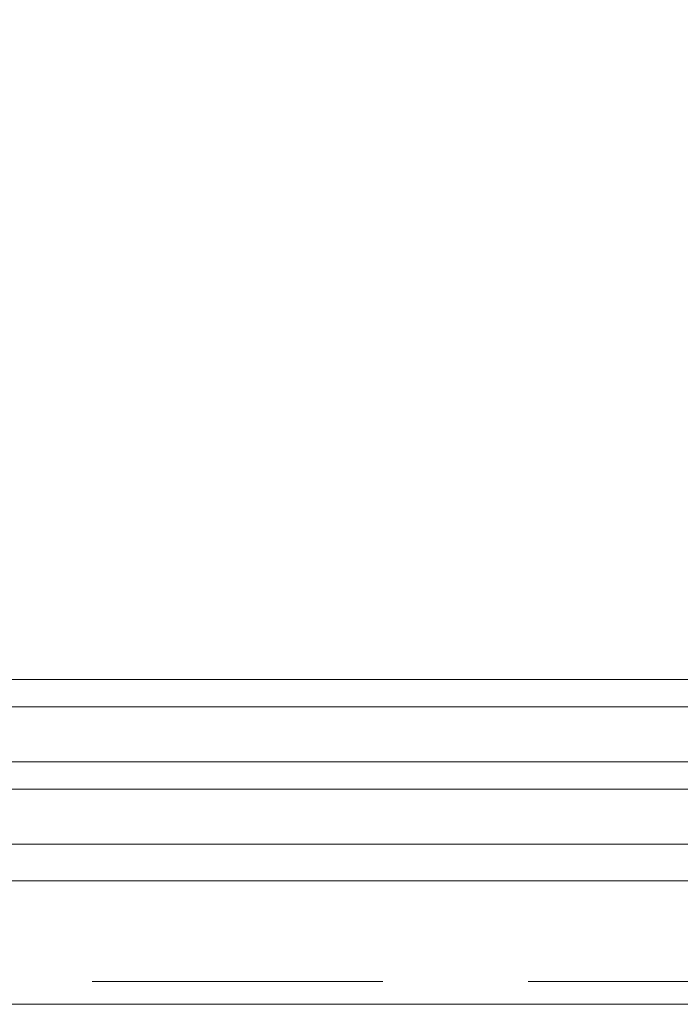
# Model space of a CAD drawing. Header units: millimetres. Extents: x 213386 to 506888, y 183055 to 450952.
# Tile 189 of 256: x 387626 to 387770, y 284292 to 284507. Entities that reach past the tile are written whole.
import ezdxf

# ---------------------------------------------------------------- set-up
doc = ezdxf.new("R2010")
doc.units = ezdxf.units.MM
doc.linetypes.add('ČÁRKOVANÁ', pattern=[19.05, 12.7, -6.35])
doc.layers.add('FASÁDA DETAILNÍ', color=255, linetype='Continuous', lineweight=0)

msp = doc.modelspace()

# ---------------------------------------------------------------- linework, layer by layer
at = {"layer": 'FASÁDA DETAILNÍ'}
for p, q in [((393344.81, 284363.15), (373041.64, 284363.15)), ((389497.14, 284363.15), (387513.47, 284363.15)), ((373041.64, 284357.15), (393344.81, 284357.15)), ((387513.47, 284357.15), (389497.14, 284357.15)), ((393344.81, 284345.15), (373041.64, 284345.15)), ((389497.14, 284345.15), (387513.47, 284345.15)), ((373041.64, 284339.15), (393344.81, 284339.15)), ((387513.47, 284339.15), (389456.14, 284339.15)), ((393344.81, 284327.15), (373041.64, 284327.15)), ((389497.14, 284327.15), (387513.47, 284327.15)), ((373041.64, 284319.15), (399616.64, 284319.15)), ((386572.14, 284319.15), (389456.14, 284319.15))]:
    msp.add_line(p, q, dxfattribs=at)
msp.add_lwpolyline([(399616.64, 284292.15), (373036.64, 284292.15), (373036.64, 307972.15), (399616.64, 307972.15)], close=True, dxfattribs=at)
at = {"layer": 'FASÁDA DETAILNÍ', "linetype": 'ČÁRKOVANÁ', "ltscale": 5}
msp.add_lwpolyline([(399611.64, 284297.15), (373041.64, 284297.15), (373041.64, 307967.15), (399611.64, 307967.15)], close=True, dxfattribs=at)

doc.saveas('drawing.dxf')
